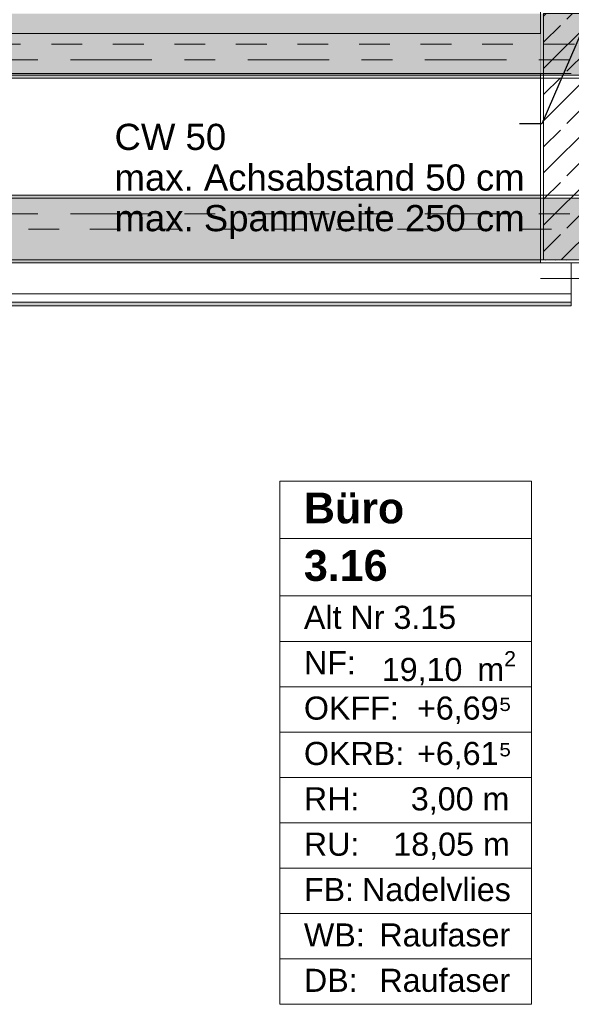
# Model space of a CAD drawing. Header units: metres. Extents: x -3.6 to 84.5, y -11 to 16.8.
# Tile 107 of 256: x 16.7 to 18.5, y 2.8 to 6. Entities that reach past the tile are written whole.
import ezdxf

# ---------------------------------------------------------------- set-up
doc = ezdxf.new("R2010")
doc.units = ezdxf.units.M
doc.header["$MEASUREMENT"] = 0
for name, pattern in [('Achse', [0.2, 0.1, -0.05, 0, -0.05]), ('Strichlinie doppelt', [0.546806, 0.264583, -0.105833, 0.070556, -0.105833]), ('Wipeout_Contour', [1, 0, -1])]:
    doc.linetypes.add(name, pattern=pattern)
for name, color, linetype in [('451 - Universal.Achsen Raster', 7, 'Continuous'), ('605 - Struktur.Wand Innen', 7, 'Continuous'), ('607 - Struktur.Stütze', 7, 'Continuous'), ('608 - Struktur.Träger', 7, 'Continuous'), ('Abbruch_605 - Struktur.Wand Innen', 7, 'Continuous'), ('Neubau_154 - Bemaßung_ Beschriftung.Ausbau - Deckenspiegel', 7, 'Continuous'), ('Neubau_401 - Zone.Raum_ Raumbegrenzung_ Whg.', 7, 'Continuous'), ('Neubau_653 - Abdeckung.TB Verkofferung', 7, 'Continuous')]:
    doc.layers.add(name, color=color, linetype=linetype)
doc.styles.add('ERSTELLTER_STIL_1', font='txt')
doc.styles.add('ERSTELLTER_STIL_2', font='txt')
doc.linetypes.add('Abbruch 1', pattern='A,0,[1,2022.0244.A_L5A-PL04.04_iB_Deckenspiegel 2.OG1.Shx,S=0.001984,R=0,X=0,Y=0],-0.25,0', length=0.25)
doc.dimstyles.new('ERSTELLTER_STIL__5', dxfattribs={"dimtxt": 0.18, "dimasz": 0.02736, "dimexe": 0.18, "dimexo": 0.0625, "dimgap": 0, "dimtad": 0, "dimtih": 1, "dimtoh": 1, "dimdec": 4, "dimzin": 0, "dimdsep": 46, "dimcen": 0.09, "dimadec": 0, "dimazin": 0, "dimtfac": 1, "dimtdec": 4, "dimtmove": 0, "dimatfit": 3, "dimldrblk": 'ARROWHEAD_11', "dimfxl": 1, "dimtolj": 1, "dimtzin": 0, "dimarcsym": 0})
pattern_1 = [(45, (0, 0), (-0.01767767, 0.01767767), [0, -0.025])]
pattern_2 = [(45, (0, 0), (-0.08485281, 0.08485281), []), (45, (-0.04243, 0.04243), (-0.08485281, 0.08485281), [0.09, -0.03])]

# ---------------------------------------------------------------- blocks, each defined once
blk = doc.blocks.new('ARROWHEAD_11')
at = {"color": 0, "linetype": 'Continuous', "lineweight": 0}
blk.add_line((0, 0), (-1, 0), dxfattribs=at)
at = {"color": 0, "linetype": 'Continuous', "lineweight": 0, "const_width": 0.25, "flags": 128}
blk.add_lwpolyline([(-0.125, 0, 1), (0.125, 0, 1)], format="xyb", close=True, dxfattribs=at)

msp = doc.modelspace()

# ---------------------------------------------------------------- hatches: boundary and pattern name
at = {"layer": '607 - Struktur.Stütze', "linetype": 'Continuous', "lineweight": 0, "true_color": 0x000000}
h = msp.add_hatch(dxfattribs=at)
h.set_pattern_fill('Gips_0001', color=18, style=0, pattern_type=2)
h.set_pattern_definition(pattern_1)
h.paths.add_polyline_path([(18.37, 6.01), (18.37, 5.19), (18.47, 5.19), (18.47, 5.2), (18.38, 5.2), (18.38, 6), (18.68, 6), (18.68, 5.2), (18.59, 5.2), (18.59, 5.19), (18.69, 5.19), (18.69, 6.01)])
h = msp.add_hatch(dxfattribs=at)
h.set_pattern_fill('Beton__Stahlbeton_0001', color=18, style=0, pattern_type=2)
h.set_pattern_definition(pattern_2)
h.paths.add_polyline_path([(18.38, 5.2), (18.68, 5.2), (18.68, 6), (18.38, 6)])
at = {"layer": '608 - Struktur.Träger', "linetype": 'Continuous', "lineweight": 0, "true_color": 0x000000}
h = msp.add_hatch(dxfattribs=at)
h.set_pattern_fill('Gips_0001', color=18, style=0, pattern_type=2)
h.set_pattern_definition(pattern_1)
h.paths.add_polyline_path([(14.5051, 5.4), (18.37, 5.4), (18.37, 5.41), (14.5051, 5.41)])
h = msp.add_hatch(dxfattribs=at)
h.set_pattern_fill('Beton__Stahlbeton_0001', color=18, style=0, pattern_type=2)
h.set_pattern_definition(pattern_2)
h.paths.add_polyline_path([(14.5051, 5.2), (18.37, 5.2), (18.69, 5.2), (22.06, 5.2), (22.19, 5.2), (25.57, 5.2), (25.89, 5.2), (29.23, 5.2), (29.41, 5.2), (32.77, 5.2), (33.09, 5.2), (36.465, 5.2), (36.605, 5.2), (39.97, 5.2), (40.29, 5.2), (47.17, 5.2), (47.49, 5.2), (50.85, 5.2), (51.02, 5.2), (54.37, 5.2), (54.69, 5.2), (58.07, 5.2), (58.205, 5.2), (61.57, 5.2), (61.88, 5.2), (61.88, 5.4), (61.57, 5.4), (58.205, 5.4), (58.07, 5.4), (54.69, 5.4), (54.37, 5.4), (51.02, 5.4), (50.85, 5.4), (47.49, 5.4), (47.17, 5.4), (40.29, 5.4), (39.97, 5.4), (36.605, 5.4), (36.465, 5.4), (33.09, 5.4), (32.77, 5.4), (29.41, 5.4), (29.23, 5.4), (25.89, 5.4), (25.57, 5.4), (22.19, 5.4), (22.06, 5.4), (18.69, 5.4), (18.37, 5.4), (14.5051, 5.4)])
h = msp.add_hatch(dxfattribs=at)
h.set_pattern_fill('Gips_0001', color=18, style=0, pattern_type=2)
h.set_pattern_definition(pattern_1)
h.paths.add_polyline_path([(14.5051, 5.19), (18.37, 5.19), (18.37, 5.2), (14.5051, 5.2)])
at = {"layer": 'Neubau_653 - Abdeckung.TB Verkofferung', "linetype": 'Continuous', "lineweight": 0, "true_color": 0x000000}
h = msp.add_hatch(dxfattribs=at)
h.set_pattern_fill('Gips_0001', color=18, style=0, pattern_type=2)
h.set_pattern_definition(pattern_1)
h.paths.add_polyline_path([(14.995, 5.0505), (18.47, 5.0505), (18.47, 5.063), (14.995, 5.063)])

# ---------------------------------------------------------------- linework, layer by layer
at = {"layer": '451 - Universal.Achsen Raster', "color": 160, "linetype": 'Strichlinie doppelt', "lineweight": 9, "true_color": 0x3232ff}
msp.add_line((64.935, 5.35), (-3.175, 5.35), dxfattribs=at)
at = {"layer": '607 - Struktur.Stütze', "color": 7, "linetype": 'Continuous', "lineweight": 5, "flags": 128}
msp.add_lwpolyline([(18.59, 5.19), (18.69, 5.19), (18.69, 6.01), (18.37, 6.01), (18.37, 5.19), (18.47, 5.19)], dxfattribs=at)
at = {"layer": '607 - Struktur.Stütze', "color": 7, "linetype": 'Continuous', "lineweight": 13, "flags": 128}
msp.add_lwpolyline([(18.38, 5.2), (18.68, 5.2), (18.68, 6), (18.38, 6)], close=True, dxfattribs=at)
at = {"layer": '608 - Struktur.Träger', "color": 7, "linetype": 'Continuous', "lineweight": 13}
for p, q in [((14.5051, 5.41), (61.88, 5.41)), ((18.37, 5.4), (14.5051, 5.4)), ((18.69, 5.4), (18.37, 5.4)), ((14.5051, 5.19), (61.88, 5.19))]:
    msp.add_line(p, q, dxfattribs=at)
at = {"layer": '608 - Struktur.Träger', "color": 7, "linetype": 'Continuous', "lineweight": 5}
for p, q in [((18.37, 5.41), (14.5051, 5.41)), ((18.37, 5.41), (18.37, 5.4)), ((18.37, 5.19), (14.5051, 5.19)), ((18.37, 5.2), (18.37, 5.19))]:
    msp.add_line(p, q, dxfattribs=at)
at = {"layer": '608 - Struktur.Träger', "color": 7, "linetype": 'Achse', "lineweight": 9}
msp.add_line((14.5051, 5.3), (61.88, 5.3), dxfattribs=at)
at = {"layer": '608 - Struktur.Träger', "color": 7, "linetype": 'Continuous', "lineweight": 13, "flags": 128}
msp.add_lwpolyline([(51.02, 5.2), (50.85, 5.2), (47.49, 5.2), (47.17, 5.2), (40.29, 5.2), (39.97, 5.2), (36.605, 5.2), (36.465, 5.2), (33.09, 5.2), (32.77, 5.2), (29.41, 5.2), (29.23, 5.2), (25.89, 5.2), (25.57, 5.2), (22.19, 5.2), (22.06, 5.2), (18.69, 5.2), (18.37, 5.2), (14.5051, 5.2)], dxfattribs=at)
at = {"layer": 'Abbruch_605 - Struktur.Wand Innen', "color": 160, "linetype": 'Abbruch 1', "lineweight": 5, "true_color": 0x3232ff}
msp.add_line((18.37, 5.14), (18.69, 5.14), dxfattribs=at)
msp.add_line((18.37, 5.14), (18.69, 5.14), dxfattribs=at)
at = {"layer": 'Neubau_401 - Zone.Raum_ Raumbegrenzung_ Whg.', "color": 1, "linetype": 'Continuous', "lineweight": 9}
for p, q in [((18.341, 4.4821), (17.5222, 4.4821)), ((17.5222, 4.4821), (17.5222, 2.783)), ((17.5222, 4.4821), (18.341, 4.4821)), ((17.5222, 4.2955), (17.5222, 4.4821)), ((18.341, 2.783), (18.341, 4.4821)), ((18.341, 4.4821), (18.341, 4.2955)), ((18.341, 4.2955), (17.5222, 4.2955)), ((17.5222, 4.2955), (18.341, 4.2955)), ((17.5222, 4.1089), (17.5222, 4.2955)), ((18.341, 4.2955), (18.341, 4.1089)), ((18.341, 4.1089), (17.5222, 4.1089)), ((17.5222, 4.1089), (18.341, 4.1089)), ((17.5222, 3.9615), (17.5222, 4.1089)), ((18.341, 4.1089), (18.341, 3.9615)), ((18.341, 3.9615), (17.5222, 3.9615)), ((17.5222, 3.9615), (18.341, 3.9615)), ((17.5222, 3.8142), (17.5222, 3.9615)), ((18.341, 3.9615), (18.341, 3.8142)), ((18.341, 3.8142), (17.5222, 3.8142)), ((17.5222, 3.8142), (18.341, 3.8142)), ((17.5222, 3.6669), (17.5222, 3.8142)), ((18.341, 3.8142), (18.341, 3.6669)), ((18.341, 3.6669), (17.5222, 3.6669)), ((17.5222, 3.6669), (18.341, 3.6669)), ((17.5222, 3.5196), (17.5222, 3.6669)), ((18.341, 3.6669), (18.341, 3.5196)), ((18.341, 3.5196), (17.5222, 3.5196)), ((17.5222, 3.5196), (18.341, 3.5196)), ((17.5222, 3.3723), (17.5222, 3.5196)), ((18.341, 3.5196), (18.341, 3.3723)), ((18.341, 3.3723), (17.5222, 3.3723)), ((17.5222, 3.3723), (18.341, 3.3723)), ((17.5222, 3.2249), (17.5222, 3.3723)), ((18.341, 3.3723), (18.341, 3.2249)), ((18.341, 3.2249), (17.5222, 3.2249)), ((17.5222, 3.2249), (18.341, 3.2249)), ((17.5222, 3.0776), (17.5222, 3.2249)), ((18.341, 3.2249), (18.341, 3.0776)), ((18.341, 3.0776), (17.5222, 3.0776)), ((17.5222, 3.0776), (18.341, 3.0776)), ((17.5222, 2.9303), (17.5222, 3.0776)), ((18.341, 3.0776), (18.341, 2.9303)), ((18.341, 2.9303), (17.5222, 2.9303)), ((17.5222, 2.9303), (18.341, 2.9303)), ((17.5222, 2.783), (17.5222, 2.9303)), ((18.341, 2.9303), (18.341, 2.783)), ((17.5222, 2.783), (18.341, 2.783)), ((18.341, 2.783), (17.5222, 2.783))]:
    msp.add_line(p, q, dxfattribs=at)
at = {"layer": 'Neubau_653 - Abdeckung.TB Verkofferung', "color": 1, "linetype": 'Continuous', "lineweight": 9}
for p, q in [((11.4, 5.805), (18.47, 5.805)), ((11.4, 5.0505), (18.47, 5.0505))]:
    msp.add_line(p, q, dxfattribs=at)
at = {"layer": 'Neubau_653 - Abdeckung.TB Verkofferung', "color": 1, "linetype": 'Continuous', "lineweight": 5}
for p, q in [((18.47, 5.19), (14.995, 5.19)), ((18.47, 5.09), (14.995, 5.09)), ((18.47, 5.063), (14.995, 5.063)), ((18.47, 5.0505), (14.995, 5.0505))]:
    msp.add_line(p, q, dxfattribs=at)
at = {"layer": 'Neubau_653 - Abdeckung.TB Verkofferung', "color": 1, "linetype": 'Continuous', "lineweight": 5, "flags": 128}
msp.add_lwpolyline([(18.47, 5.19), (18.47, 5.09), (18.47, 5.063), (18.47, 5.0505)], dxfattribs=at)

# ---------------------------------------------------------------- texts
at = {"layer": 'Neubau_154 - Bemaßung_ Beschriftung.Ausbau - Deckenspiegel', "color": 1, "linetype": 'Continuous', "lineweight": 13, "insert": (16.9852, 5.642), "char_height": 0.085, "attachment_point": 1, "line_spacing_factor": 0.930912, "style": 'ERSTELLTER_STIL_2'}
msp.add_mtext('\\A1;{\\pql;\\fArial|b0|i0|c0|p38;CW 50\\P\\pql;\\fArial|b0|i0|c0|p38;max. Achsabstand 50 cm\\P\\pql;\\fArial|b0|i0|c0|p38;max. Spannweite 250 \\fArial|b0|i0|c0|p38;c\\fArial|b0|i0|c0|p38;m }', dxfattribs=at)
at = {"layer": 'Neubau_401 - Zone.Raum_ Raumbegrenzung_ Whg.', "color": 7, "lineweight": 9, "attachment_point": 1}
for s, insert, char_height, style in [('\\A1;{\\pqj;\\pt0;\\fArial|b1|i0|c0|p38;Büro}', (17.6008, 4.4445), 0.1, 'ERSTELLTER_STIL_1'), ('\\A1;{\\pqj;\\pt0;\\fArial|b1|i0|c0|p38;}', (18.2625, 4.4673), 0.1, 'ERSTELLTER_STIL_1'), ('\\A1;{\\pql;\\pt0;\\fArial|b1|i0|c0|p38;3.16}', (17.6008, 4.2579), 0.1, 'ERSTELLTER_STIL_1'), ('\\A1;{\\pqj;\\pt0;\\fArial|b1|i0|c0|p38;}', (18.2625, 4.2807), 0.1, 'ERSTELLTER_STIL_1'), ('\\A1;{\\pqj;\\pt0;\\fArial|b0|i0|c0|p38;}', (18.2625, 4.0941), 0.075, 'ERSTELLTER_STIL_2'), ('\\A1;{\\pqj;\\pt0;\\fArial|b0|i0|c0|p38;Alt Nr 3.15}', (17.6008, 4.077), 0.075, 'ERSTELLTER_STIL_2'), ('\\A1;{\\pqj;\\pt0;\\fArial|b0|i0|c0|p38;NF: }', (17.6008, 3.9297), 0.075, 'ERSTELLTER_STIL_2'), ('\\A1;{\\pql;\\pt0,0.05;\\fArial|b0|i0|c0|p38;19,10\\fArial|b0|i0|c0|p38;\\A1{\\H.66x;\\S^  ;}\\fArial|b0|i0|c0|p38; m\\fArial|b0|i0|c0|p38;\\A1{\\H.66x;\\S2^  ;}}', (17.8539, 3.9297), 0.075, 'ERSTELLTER_STIL_2'), ('\\A1;{\\pqj;\\pt0;\\fArial|b0|i0|c0|p38;OKFF: }', (17.6008, 3.7823), 0.075, 'ERSTELLTER_STIL_2'), ('\\A1;{\\pqj;\\pt0;\\fArial|b0|i0|c0|p38;+6,69⁵}', (17.9683, 3.7823), 0.075, 'ERSTELLTER_STIL_2'), ('\\A1;{\\pqj;\\pt0;\\fArial|b0|i0|c0|p38;+6,61⁵}', (17.9683, 3.635), 0.075, 'ERSTELLTER_STIL_2'), ('\\A1;{\\pqj;\\pt0;\\fArial|b0|i0|c0|p38;OKRB: }', (17.6008, 3.635), 0.075, 'ERSTELLTER_STIL_2'), ('\\A1;{\\pqj;\\pt0;\\fArial|b0|i0|c0|p38;RH: }', (17.6008, 3.4877), 0.075, 'ERSTELLTER_STIL_2'), ('\\A1;{\\pqj;\\pt0;\\fArial|b0|i0|c0|p38;3,00 m}', (17.9484, 3.4877), 0.075, 'ERSTELLTER_STIL_2'), ('\\A1;{\\pqj;\\pt0;\\fArial|b0|i0|c0|p38;RU: }', (17.6008, 3.3404), 0.075, 'ERSTELLTER_STIL_2'), ('\\A1;{\\pqj;\\pt0;\\fArial|b0|i0|c0|p38;18,05 m}', (17.8915, 3.3404), 0.075, 'ERSTELLTER_STIL_2'), ('\\A1;{\\pqj;\\pt0;\\fArial|b0|i0|c0|p38;Nadelvlies}', (17.79, 3.1931), 0.075, 'ERSTELLTER_STIL_2'), ('\\A1;{\\pqj;\\pt0;\\fArial|b0|i0|c0|p38;FB: }', (17.6008, 3.1931), 0.075, 'ERSTELLTER_STIL_2'), ('\\A1;{\\pqj;\\pt0;\\fArial|b0|i0|c0|p38;WB: }', (17.6008, 3.0457), 0.075, 'ERSTELLTER_STIL_2'), ('\\A1;{\\pqj;\\pt0;\\fArial|b0|i0|c0|p38;Raufaser}', (17.8462, 3.0457), 0.075, 'ERSTELLTER_STIL_2'), ('\\A1;{\\pqj;\\pt0;\\fArial|b0|i0|c0|p38;DB: }', (17.6008, 2.8984), 0.075, 'ERSTELLTER_STIL_2'), ('\\A1;{\\pqj;\\pt0;\\fArial|b0|i0|c0|p38;Raufaser}', (17.8462, 2.8984), 0.075, 'ERSTELLTER_STIL_2')]:
    msp.add_mtext(s, dxfattribs=dict(at, insert=insert, char_height=char_height, style=style))

# ---------------------------------------------------------------- next in the draw order: wipeouts: each hides what was drawn before it
at = {"color": 254, "linetype": 'Wipeout_Contour', "lineweight": 0, "ltscale": 70.74251}
msp.add_wipeout([(14.995, 5.805), (18.37, 5.805), (18.37, 5.935), (14.995, 5.935)], dxfattribs=at).dxf.layer = '605 - Struktur.Wand Innen'

# ---------------------------------------------------------------- next in the draw order: hatches: boundary and pattern name
at = {"layer": '608 - Struktur.Träger', "linetype": 'Continuous', "lineweight": 0, "true_color": 0x000000}
h = msp.add_hatch(dxfattribs=at)
h.set_pattern_fill('Beton__Stahlbeton_0001', color=18, style=0, pattern_type=2)
h.set_pattern_definition(pattern_2)
h.paths.add_polyline_path([(0.69, 6), (0.38, 6), (0.38, 5.8), (0.69, 5.8), (7.57, 5.8), (7.89, 5.8), (11.17, 5.8), (11.49, 5.8), (18.37, 5.8), (18.69, 5.8), (22.06, 5.8), (22.19, 5.8), (25.57, 5.8), (25.89, 5.8), (32.77, 5.8), (33.09, 5.8), (36.465, 5.8), (36.605, 5.8), (39.97, 5.8), (40.29, 5.8), (47.17, 5.8), (47.49, 5.8), (50.85, 5.8), (51.02, 5.8), (54.37, 5.8), (54.69, 5.8), (58.07, 5.8), (58.205, 5.8), (61.57, 5.8), (61.88, 5.8), (61.88, 6), (61.57, 6), (54.69, 6), (54.37, 6), (50.9625, 6), (50.8975, 6), (47.49, 6), (47.17, 6), (40.29, 6), (39.97, 6), (33.09, 6), (25.57, 6), (18.69, 6), (18.37, 6), (14.945, 6), (14.88, 6), (11.49, 6), (11.17, 6), (7.89, 6), (7.57, 6)])
h = msp.add_hatch(dxfattribs=at)
h.set_pattern_fill('Gips_0001', color=18, style=0, pattern_type=2)
h.set_pattern_definition(pattern_1)
h.paths.add_polyline_path([(11.49, 5.79), (18.37, 5.79), (18.37, 5.8), (11.49, 5.8)])

# ---------------------------------------------------------------- next in the draw order: linework, layer by layer
at = {"layer": '451 - Universal.Achsen Raster', "color": 160, "linetype": 'Strichlinie doppelt', "lineweight": 9, "true_color": 0x3232ff}
msp.add_line((64.935, 5.85), (-3.175, 5.85), dxfattribs=at)
at = {"layer": '605 - Struktur.Wand Innen', "color": 7, "linetype": 'Continuous', "lineweight": 13, "flags": 128}
for points in [[(18.37, 5.935), (11.49, 5.935)], [(14.995, 5.805), (18.37, 5.805)]]:
    msp.add_lwpolyline(points, dxfattribs=at)
at = {"layer": '608 - Struktur.Träger', "color": 7, "linetype": 'Achse', "lineweight": 9}
msp.add_line((0.38, 5.9), (61.88, 5.9), dxfattribs=at)
at = {"layer": '608 - Struktur.Träger', "color": 7, "linetype": 'Continuous', "lineweight": 13}
msp.add_line((0.38, 5.79), (61.88, 5.79), dxfattribs=at)
at = {"layer": '608 - Struktur.Träger', "color": 7, "linetype": 'Continuous', "lineweight": 5}
for p, q in [((18.37, 5.79), (11.49, 5.79)), ((18.37, 5.8), (18.37, 5.79))]:
    msp.add_line(p, q, dxfattribs=at)
at = {"layer": '608 - Struktur.Träger', "color": 7, "linetype": 'Continuous', "lineweight": 13, "flags": 128}
msp.add_lwpolyline([(51.02, 5.8), (50.85, 5.8), (47.49, 5.8), (47.17, 5.8), (40.29, 5.8), (39.97, 5.8), (36.605, 5.8), (36.465, 5.8), (33.09, 5.8), (32.77, 5.8), (25.89, 5.8), (25.57, 5.8), (22.19, 5.8), (22.06, 5.8), (18.69, 5.8), (18.37, 5.8), (11.49, 5.8), (11.17, 5.8), (7.89, 5.8), (7.57, 5.8), (0.69, 5.8), (0.38, 5.8)], dxfattribs=at)

# ---------------------------------------------------------------- next in the draw order: leaders
at = {"layer": 'Neubau_154 - Bemaßung_ Beschriftung.Ausbau - Deckenspiegel', "color": 1, "linetype": 'Continuous', "lineweight": 13, "annotation_type": 0, "has_hookline": 1, "hookline_direction": 1, "text_width": 1.3167}
msp.add_leader([(18.5675, 6.0899), (18.3739, 5.642), (18.3018, 5.642)], dimstyle='ERSTELLTER_STIL__5', dxfattribs=at)

doc.saveas('drawing.dxf')
